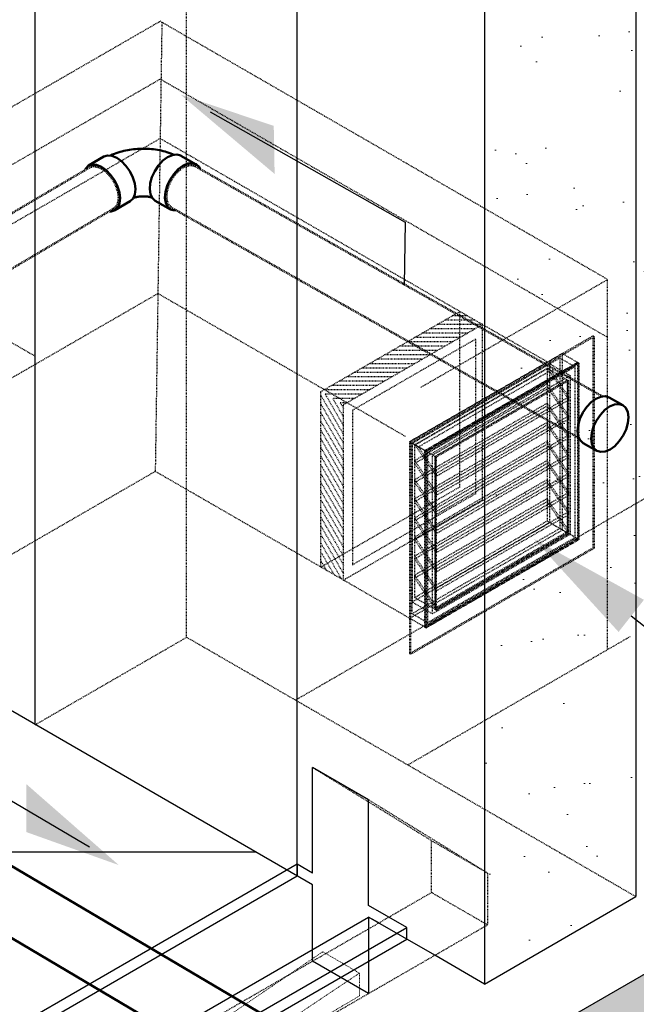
# Model space of a CAD drawing. Header units: inches. Extents: x -17970 to 20481, y 167 to 1796.
# Tile 31 of 35: x 1523 to 1608, y 884 to 1021. Entities that reach past the tile are written whole.
import ezdxf
from ezdxf import colors
from ezdxf.entities.mleader import LeaderData, LeaderLine
from ezdxf.math import Vec2, Vec3

# ---------------------------------------------------------------- set-up
doc = ezdxf.new("R2010")
doc.units = ezdxf.units.IN
doc.header["$LTSCALE"] = 0.4
doc.header["$MEASUREMENT"] = 0
for name, pattern in [('Dash - 1_16_', [0.1875, 0.125, -0.0625]), ('Dot 1_32_', [0.03125, 0, -0.03125]), ('HIDDEN2', [0.1875, 0.125, -0.0625])]:
    doc.linetypes.add(name, pattern=pattern)
for name, color, linetype in [('G-ANNO-TTLB', 7, 'Continuous'), ('P-PIPE', 3, 'Continuous'), ('S-ANNO-DIMS', 1, 'Continuous')]:
    doc.layers.add(name, color=color, linetype=linetype)
doc.layers.add('M-DETL-LIGHT', color=1, linetype='Continuous', lineweight=0)
doc.layers.add('M-SECT-PATT', color=9, linetype='Continuous', lineweight=18, true_color=0x808080)
doc.styles.add('Annotative', font='romans.shx', dxfattribs={"width": 0.8, "height": 0.125})

# ---------------------------------------------------------------- blocks, each defined once
blk = doc.blocks.new('Bend - PVC - Sch 40 - DWV_USACE - Standard-1140917-DRAINAGE ISOMETRIC')
at = {"layer": 'P-PIPE', "color": 90, "lineweight": 50}
for p, q in [((767.95, 334.01), (765.83, 332.81)), ((780.75, 332.65), (778.63, 333.9)), ((769.38, 326.54), (771.5, 327.74)), ((774.96, 327.68), (777.09, 326.43))]:
    blk.add_line(p, q, dxfattribs=at)
for points in [[(768.87, 334.15, 0), (769.09, 334.24, 0), (769.35, 334.34, 0), (769.6, 334.43, 0), (769.87, 334.51, 0), (770.13, 334.59, 0), (770.39, 334.66, 0), (770.66, 334.72, 0), (770.93, 334.78, 0), (771.2, 334.83, 0), (771.47, 334.87, 0), (771.75, 334.91, 0), (772.02, 334.94, 0), (772.3, 334.96, 0), (772.57, 334.98, 0), (772.85, 334.99, 0), (773.12, 334.99, 0), (773.4, 334.99, 0), (773.68, 334.98, 0), (773.95, 334.96, 0), (774.23, 334.94, 0), (774.5, 334.91, 0), (774.78, 334.88, 0), (775.05, 334.84, 0), (775.32, 334.79, 0), (775.59, 334.74, 0), (775.86, 334.68, 0), (776.13, 334.61, 0), (776.39, 334.54, 0), (776.65, 334.46, 0), (776.91, 334.37, 0), (777.17, 334.27, 0), (777.42, 334.17, 0), (777.68, 334.06, 0), (777.73, 334.04, 0)], [(767.95, 334.01, 0), (767.96, 334.02, 0), (768.5, 334.17, 0), (769.12, 334.11, 0), (769.78, 333.82, 0), (770.44, 333.33, 0), (771.04, 332.67, 0), (771.56, 331.89, 0), (771.96, 331.05, 0), (772.2, 330.19, 0), (772.27, 329.37, 0)], [(774.25, 329.35, 0), (774.35, 330.16, 0), (774.61, 331.01, 0), (775.03, 331.85, 0), (775.57, 332.62, 0), (776.19, 333.26, 0), (776.85, 333.73, 0), (777.51, 334.01, 0), (778.12, 334.06, 0), (778.63, 333.89, 0)], [(770.15, 328.17, 0), (770.08, 328.99, 0), (769.84, 329.85, 0), (769.44, 330.69, 0), (768.92, 331.47, 0), (768.31, 332.13, 0), (767.66, 332.62, 0), (766.99, 332.91, 0), (766.37, 332.98, 0), (765.84, 332.82, 0), (765.42, 332.45, 0), (765.27, 332.14, 0)], [(781.2, 332.14, 0), (781.15, 332.26, 0), (780.76, 332.64, 0), (780.24, 332.81, 0), (779.63, 332.76, 0), (778.97, 332.48, 0), (778.31, 332.01, 0), (777.69, 331.37, 0), (777.15, 330.6, 0), (776.74, 329.76, 0), (776.47, 328.91, 0), (776.37, 328.1, 0)], [(769, 326.43, 0), (769.37, 326.53, 0), (769.78, 326.9, 0), (770.05, 327.46, 0), (770.15, 328.17, 0)], [(772.27, 329.37, 0), (772.17, 328.66, 0), (771.9, 328.1, 0), (771.49, 327.73, 0)], [(771.96, 328.22, 0), (772, 328.23, 0), (772.1, 328.26, 0), (772.2, 328.28, 0), (772.31, 328.3, 0), (772.42, 328.31, 0), (772.54, 328.33, 0), (772.66, 328.34, 0), (772.78, 328.35, 0), (772.9, 328.36, 0), (773.02, 328.36, 0), (773.14, 328.37, 0), (773.27, 328.37, 0), (773.39, 328.36, 0), (773.51, 328.35, 0), (773.63, 328.34, 0), (773.75, 328.33, 0), (773.87, 328.32, 0), (773.99, 328.3, 0), (774.1, 328.28, 0), (774.21, 328.26, 0), (774.32, 328.23, 0), (774.42, 328.21, 0), (774.48, 328.19, 0)], [(774.96, 327.69, 0), (774.56, 328.07, 0), (774.32, 328.64, 0), (774.25, 329.35, 0)], [(776.37, 328.1, 0), (776.44, 327.39, 0), (776.68, 326.82, 0), (777.08, 326.44, 0), (777.6, 326.27, 0), (777.82, 326.29, 0)]]:
    blk.add_polyline3d(points, dxfattribs=at)
blk.add_arc((768.91, 327.68), 1.25, 260.5733, 274.3147, dxfattribs=at)
blk = doc.blocks.new('base isometric')
at = {"layer": 'M-SECT-PATT', "ltscale": 12}
h = blk.add_hatch(dxfattribs=at)
h.set_pattern_fill('AR-SAND', color=256, scale=8)
h.paths.add_polyline_path([(1608.28, 899.37), (1587.28, 887.24), (1587.28, 1086.58), (1587.86, 1086.88), (1587.86, 1088.24), (1599.61, 1095.02), (1601.96, 1095.02), (1603.81, 1096.09), (1603.81, 1097.45), (1614, 1103.33), (1615.18, 1102.65), (1617.72, 1104.12), (1617.72, 1186.3), (1783.3, 1079.7), (1807.3, 1093.56), (1807.3, 1050.84), (1608.28, 935.93)])
h = blk.add_hatch(dxfattribs=at)
h.set_pattern_fill('AR-SAND', color=256, scale=8)
h.paths.add_polyline_path([(1848.87, 984.33), (1848.87, 1026.84), (1200.87, 652.71), (1200.87, 610.21)])
at = {"layer": 'S-ANNO-DIMS', "lineweight": -3}
h = blk.add_hatch(color=256, dxfattribs=at)
h.dxf.hatch_style = 1
h.paths.add_polyline_path([(1545.1, 1010.72), (1558.15, 999.7), (1558.03, 1006.37)])
h = blk.add_hatch(color=256, dxfattribs=at)
h.dxf.hatch_style = 1
h.paths.add_polyline_path([(1536.52, 903.75), (1523.67, 915.01), (1523.67, 908.34)])
at = {"layer": 'M-DETL-LIGHT', "linetype": 'HIDDEN2', "lineweight": -3}
for p, q in [((1602.34, 977.22), (1576.88, 962.52)), ((1577.06, 962.42), (1602.51, 977.11)), ((1602.34, 947.82), (1602.34, 977.22)), ((1602.51, 977.11), (1602.34, 977.22)), ((1602.51, 977.11), (1602.51, 947.72)), ((1598.09, 974.77), (1576.88, 962.52)), ((1598.09, 950.27), (1598.09, 974.77)), ((1598.09, 974.77), (1600.22, 973.54)), ((1577.23, 962.31), (1597.74, 974.15)), ((1596.33, 973.34), (1577.23, 962.31)), ((1579, 961.29), (1600.22, 973.54)), ((1600.22, 973.54), (1579, 961.29)), ((1579, 961.29), (1600.22, 973.54)), ((1579.18, 961.19), (1600.39, 973.44)), ((1600.39, 973.44), (1579.18, 961.19)), ((1596.33, 951.29), (1596.33, 973.34)), ((1596.33, 973.34), (1599.16, 971.7)), ((1597.74, 974.15), (1597.74, 950.48)), ((1597.74, 974.15), (1599.86, 972.93)), ((1600.22, 949.05), (1600.22, 973.54)), ((1600.22, 973.54), (1600.22, 949.05)), ((1600.22, 949.05), (1600.22, 973.54)), ((1600.39, 973.44), (1600.22, 973.54)), ((1600.22, 973.54), (1600.22, 949.05)), ((1600.39, 973.44), (1600.22, 973.54)), ((1600.39, 973.44), (1600.39, 948.94)), ((1600.39, 948.94), (1600.39, 973.44)), ((1577.59, 962.11), (1595.97, 972.73)), ((1596.04, 972.69), (1577.65, 962.07)), ((1578.1, 961.81), (1596.49, 972.43)), ((1599.86, 972.93), (1579.36, 961.09)), ((1595.97, 972.73), (1595.97, 951.5)), ((1595.97, 972.73), (1598.8, 971.09)), ((1596.49, 972.43), (1596.04, 972.69)), ((1596.04, 972.69), (1598.98, 968.34)), ((1598.98, 968.74), (1596.49, 972.43)), ((1599.86, 949.25), (1599.86, 972.93)), ((1580.06, 960.68), (1599.16, 971.7)), ((1598.8, 971.09), (1580.42, 960.48)), ((1580.42, 960.48), (1598.8, 971.09)), ((1598.98, 970.99), (1580.59, 960.38)), ((1598.8, 949.86), (1598.8, 971.09)), ((1598.8, 971.09), (1598.8, 949.86)), ((1598.98, 970.99), (1598.8, 971.09)), ((1598.98, 949.76), (1598.98, 970.99)), ((1599.16, 971.7), (1599.16, 949.66)), ((1577.59, 959.92), (1595.97, 970.54)), ((1595.97, 970.13), (1577.59, 959.51)), ((1595.97, 970.54), (1595.97, 970.13)), ((1598.98, 966.09), (1595.97, 970.54)), ((1595.97, 970.13), (1598.98, 965.68)), ((1577.59, 957.27), (1595.97, 967.88)), ((1598.98, 968.74), (1580.59, 958.13)), ((1598.98, 968.34), (1580.59, 957.72)), ((1595.97, 967.88), (1595.97, 967.48)), ((1598.98, 963.44), (1595.97, 967.88)), ((1598.98, 968.34), (1598.98, 968.74)), ((1595.97, 967.48), (1577.59, 956.86)), ((1595.97, 967.48), (1598.98, 963.03)), ((1577.59, 954.62), (1595.97, 965.23)), ((1598.98, 966.09), (1580.59, 955.48)), ((1598.98, 965.68), (1580.59, 955.07)), ((1595.97, 965.23), (1595.97, 964.82)), ((1598.98, 960.78), (1595.97, 965.23)), ((1598.98, 965.68), (1598.98, 966.09)), ((1595.97, 964.82), (1577.59, 954.21)), ((1595.97, 964.82), (1598.98, 960.38)), ((1576.88, 962.52), (1576.88, 938.02)), ((1579, 961.29), (1576.88, 962.52)), ((1576.88, 962.52), (1576.88, 933.12)), ((1576.88, 962.52), (1577.06, 962.42)), ((1577.06, 933.02), (1577.06, 962.42)), ((1577.59, 951.96), (1595.97, 962.58)), ((1598.98, 963.44), (1580.59, 952.82)), ((1598.98, 963.03), (1580.59, 952.41)), ((1595.97, 962.58), (1595.97, 962.17)), ((1598.98, 958.13), (1595.97, 962.58)), ((1598.98, 963.03), (1598.98, 963.44)), ((1577.23, 938.64), (1577.23, 962.31)), ((1579.36, 961.09), (1577.23, 962.31)), ((1577.23, 962.31), (1577.23, 940.27)), ((1580.06, 960.68), (1577.23, 962.31)), ((1595.97, 962.17), (1577.59, 951.55)), ((1577.59, 940.88), (1577.59, 962.11)), ((1580.42, 960.48), (1577.59, 962.11)), ((1580.59, 957.72), (1577.65, 962.07)), ((1577.65, 962.07), (1578.1, 961.81)), ((1578.1, 961.81), (1580.59, 958.13)), ((1579, 936.8), (1579, 961.29)), ((1579, 961.29), (1579, 936.8)), ((1579.18, 961.19), (1579, 961.29)), ((1579, 936.8), (1579, 961.29)), ((1579, 961.29), (1579.18, 961.19)), ((1579.18, 936.7), (1579.18, 961.19)), ((1579.18, 961.19), (1579.18, 936.7)), ((1579.36, 961.09), (1579.36, 937.41)), ((1595.97, 962.17), (1598.98, 957.72)), ((1577.59, 959.92), (1580.59, 955.48)), ((1577.59, 959.51), (1577.59, 959.92)), ((1577.59, 949.31), (1595.97, 959.92)), ((1580.06, 938.64), (1580.06, 960.68)), ((1580.42, 960.48), (1580.42, 939.25)), ((1580.42, 939.25), (1580.42, 960.48)), ((1580.42, 960.48), (1580.59, 960.38)), ((1598.98, 960.78), (1580.59, 950.17)), ((1598.98, 960.38), (1580.59, 949.76)), ((1580.59, 960.38), (1580.59, 939.15)), ((1595.97, 959.92), (1595.97, 959.51)), ((1598.98, 955.48), (1595.97, 959.92)), ((1598.98, 960.38), (1598.98, 960.78)), ((1580.59, 955.07), (1577.59, 959.51)), ((1595.97, 959.51), (1577.59, 948.9)), ((1595.97, 959.51), (1598.98, 955.07)), ((1577.59, 957.27), (1580.59, 952.82)), ((1577.59, 956.86), (1577.59, 957.27)), ((1577.59, 946.65), (1595.97, 957.27)), ((1580.59, 958.13), (1580.59, 957.72)), ((1598.98, 958.13), (1580.59, 947.52)), ((1598.98, 957.72), (1580.59, 947.11)), ((1595.97, 957.27), (1595.97, 956.86)), ((1598.98, 952.82), (1595.97, 957.27)), ((1598.98, 957.72), (1598.98, 958.13)), ((1580.59, 952.41), (1577.59, 956.86)), ((1595.97, 956.86), (1577.59, 946.25)), ((1595.97, 956.86), (1598.98, 952.41)), ((1577.59, 954.62), (1580.59, 950.17)), ((1577.59, 954.21), (1577.59, 954.62)), ((1595.97, 954.62), (1577.59, 944)), ((1580.59, 949.76), (1577.59, 954.21)), ((1595.97, 954.21), (1577.59, 943.59)), ((1580.59, 955.48), (1580.59, 955.07)), ((1598.98, 955.48), (1580.59, 944.86)), ((1598.98, 955.07), (1580.59, 944.45)), ((1598.98, 950.17), (1595.97, 954.62)), ((1595.97, 954.62), (1595.97, 954.21)), ((1595.97, 954.21), (1598.98, 949.76)), ((1598.98, 955.07), (1598.98, 955.48)), ((1580.59, 952.82), (1580.59, 952.41)), ((1598.98, 952.82), (1580.59, 942.21)), ((1598.98, 952.41), (1598.98, 952.82)), ((1577.59, 951.96), (1580.59, 947.52)), ((1577.59, 951.55), (1577.59, 951.96)), ((1580.59, 947.11), (1577.59, 951.55)), ((1595.97, 951.5), (1577.59, 940.88)), ((1598.98, 952.41), (1580.59, 941.8)), ((1598.8, 949.86), (1595.97, 951.5)), ((1576.88, 938.02), (1598.09, 950.27)), ((1577.23, 940.27), (1596.33, 951.29)), ((1597.74, 950.48), (1577.23, 938.64)), ((1580.59, 950.17), (1580.59, 949.76)), ((1580.59, 939.55), (1598.98, 950.17)), ((1599.16, 949.66), (1596.33, 951.29)), ((1599.86, 949.25), (1597.74, 950.48)), ((1600.22, 949.05), (1598.09, 950.27)), ((1598.98, 949.76), (1598.98, 950.17)), ((1577.59, 949.31), (1580.59, 944.86)), ((1577.59, 948.9), (1577.59, 949.31)), ((1580.59, 944.45), (1577.59, 948.9)), ((1600.22, 949.05), (1579, 936.8)), ((1579, 936.8), (1600.22, 949.05)), ((1600.22, 949.05), (1579, 936.8)), ((1600.39, 948.94), (1579.18, 936.7)), ((1579.18, 936.7), (1600.39, 948.94)), ((1579.36, 937.41), (1599.86, 949.25)), ((1599.16, 949.66), (1580.06, 938.64)), ((1580.42, 939.25), (1598.8, 949.86)), ((1598.8, 949.86), (1580.42, 939.25)), ((1598.98, 949.76), (1580.59, 939.15)), ((1580.59, 939.15), (1598.98, 949.76)), ((1598.98, 949.76), (1598.8, 949.86)), ((1600.39, 948.94), (1600.22, 949.05)), ((1600.39, 948.94), (1600.22, 949.05)), ((1576.88, 933.12), (1602.34, 947.82)), ((1602.51, 947.72), (1577.06, 933.02)), ((1580.59, 947.52), (1580.59, 947.11)), ((1602.51, 947.72), (1602.34, 947.82)), ((1577.59, 946.65), (1580.59, 942.21)), ((1577.59, 946.25), (1577.59, 946.65)), ((1580.59, 941.8), (1577.59, 946.25)), ((1580.59, 944.86), (1580.59, 944.45)), ((1577.59, 943.59), (1577.59, 944)), ((1577.59, 944), (1580.59, 939.55)), ((1580.59, 939.15), (1577.59, 943.59)), ((1580.59, 942.21), (1580.59, 941.8)), ((1580.42, 939.25), (1577.59, 940.88)), ((1580.06, 938.64), (1577.23, 940.27)), ((1580.59, 939.15), (1580.42, 939.25)), ((1580.59, 939.55), (1580.59, 939.15)), ((1579, 936.8), (1576.88, 938.02)), ((1579.36, 937.41), (1577.23, 938.64)), ((1579, 936.8), (1579.18, 936.7)), ((1579.18, 936.7), (1579, 936.8)), ((1577.06, 933.02), (1576.88, 933.12))]:
    blk.add_line(p, q, dxfattribs=at)
at = {"layer": 'M-DETL-LIGHT', "linetype": 'HIDDEN2'}
for p, q in [((1550.97, 882.3), (1564.83, 891.72)), ((1569.92, 888.75), (1564.83, 891.72)), ((1556, 879.43), (1569.92, 888.75)), ((1569.92, 885.58), (1569.92, 888.75)), ((1556, 877.38), (1569.92, 885.58))]:
    blk.add_line(p, q, dxfattribs=at)
at = {"layer": 'M-SECT-PATT', "linetype": 'HIDDEN2', "lineweight": -3}
for p, q in [((1545.93, 935.37), (1545.93, 1258.04)), ((1561.03, 926.65), (1791.71, 1059.84)), ((1493.3, 992.64), (1542.26, 1020.9)), ((1542.5, 1020.76), (1541.58, 958.41)), ((1604.37, 985.05), (1542.26, 1020.9)), ((1493.3, 984.6), (1542.26, 1012.87)), ((1604.37, 977.01), (1542.26, 1012.87)), ((1542.26, 1004.62), (1500.44, 980.48)), ((1596.04, 973.58), (1542.26, 1004.62)), ((1524.93, 974.38), (1493.3, 992.64)), ((1578.42, 970.07), (1604.37, 985.05)), ((1604.37, 933.67), (1604.37, 985.05)), ((1518.93, 969.81), (1541.94, 983.1)), ((1576.3, 963.26), (1541.94, 983.1)), ((1564.57, 969.48), (1583.86, 980.61)), ((1583.86, 956.15), (1583.86, 980.61)), ((1567.71, 967.67), (1586.99, 978.8)), ((1586.99, 978.8), (1580.72, 978.8)), ((1585.95, 979.4), (1581.77, 979.4)), ((1584.9, 980), (1582.81, 980)), ((1586.99, 954.34), (1586.99, 978.8)), ((1584.9, 977.59), (1578.63, 977.59)), ((1585.95, 978.19), (1579.67, 978.19)), ((1569.01, 966.94), (1586.08, 976.8)), ((1582.81, 976.38), (1576.53, 976.38)), ((1583.85, 976.98), (1577.58, 976.98)), ((1586.08, 955.23), (1586.08, 976.8)), ((1580.72, 975.17), (1574.44, 975.17)), ((1581.76, 975.78), (1575.49, 975.78)), ((1577.58, 973.36), (1571.3, 973.36)), ((1578.62, 973.97), (1572.35, 973.97)), ((1579.67, 974.57), (1573.4, 974.57)), ((1575.49, 972.15), (1569.21, 972.15)), ((1576.53, 972.76), (1570.26, 972.76)), ((1573.39, 970.95), (1567.12, 970.95)), ((1574.44, 971.55), (1568.17, 971.55)), ((1564.57, 945.13), (1564.57, 969.48)), ((1571.3, 969.74), (1565.03, 969.74)), ((1572.35, 970.34), (1566.07, 970.34)), ((1564.57, 968.95), (1567.71, 963.52)), ((1570.25, 969.13), (1565.17, 969.13)), ((1565.17, 969.13), (1567.71, 964.73)), ((1569.21, 968.53), (1566.22, 968.53)), ((1566.22, 968.53), (1567.71, 965.94)), ((1568.16, 967.93), (1567.26, 967.93)), ((1567.26, 967.93), (1567.71, 967.15)), ((1564.57, 967.75), (1567.71, 962.31)), ((1564.57, 966.54), (1567.71, 961.11)), ((1567.71, 943.32), (1567.71, 967.67)), ((1569.01, 945.37), (1569.01, 966.94)), ((1564.57, 965.33), (1567.71, 959.9)), ((1564.57, 964.12), (1567.71, 958.69)), ((1564.57, 962.91), (1567.71, 957.48)), ((1564.57, 961.71), (1567.71, 956.27)), ((1564.57, 960.5), (1567.71, 955.07)), ((1518.95, 945.34), (1541.58, 958.41)), ((1576.88, 938.02), (1541.58, 958.41)), ((1564.57, 959.29), (1567.71, 953.86)), ((1564.57, 958.08), (1567.71, 952.65)), ((1564.57, 956.87), (1567.71, 951.44)), ((1564.57, 945.13), (1583.86, 956.26)), ((1564.57, 955.67), (1567.71, 950.23)), ((1564.57, 954.46), (1567.71, 949.03)), ((1567.71, 943.32), (1586.99, 954.45)), ((1569.01, 945.48), (1586.08, 955.34)), ((1564.57, 953.25), (1567.71, 947.82)), ((1564.57, 952.04), (1567.71, 946.61)), ((1564.57, 950.83), (1567.71, 945.4)), ((1564.57, 949.63), (1567.71, 944.19)), ((1564.57, 948.42), (1567.42, 943.48)), ((1564.57, 947.21), (1566.38, 944.09)), ((1564.57, 946), (1565.33, 944.69)), ((1524.93, 923.24), (1545.93, 935.37)), ((1608.28, 899.37), (1545.93, 935.37)), ((1576.62, 917.65), (1607.48, 935.47)), ((1579.93, 907.13), (1563.43, 917.29)), ((1587.7, 902.64), (1571.2, 912.8)), ((1579.93, 899.93), (1579.93, 907.13)), ((1587.7, 902.64), (1579.93, 907.13)), ((1587.71, 902.65), (1587.71, 895.44)), ((1579.93, 899.93), (1199.65, 680.38)), ((1587.71, 895.44), (1579.93, 899.93)), ((1587.71, 895.44), (1207.43, 675.88))]:
    blk.add_line(p, q, dxfattribs=at)
at = {"layer": 'M-SECT-PATT', "lineweight": -3}
for p, q in [((1608.28, 1099.67), (1608.28, 899.37)), ((1587.28, 1086.36), (1587.28, 887.24)), ((1561.3, 902.24), (1561.3, 1071.32)), ((1524.93, 923.24), (1524.93, 1050.54)), ((1200.87, 652.71), (1848.87, 1026.84)), ((1563.43, 901.02), (1413.51, 987.57)), ((1563.43, 902.64), (1563.43, 917.29)), ((1571.2, 912.8), (1563.43, 917.29)), ((1571.2, 898.15), (1571.2, 912.8)), ((1555.62, 905.53), (1404.99, 905.53)), ((1561.3, 903.87), (1197.54, 693.85)), ((1561.3, 903.87), (1561.3, 902.24)), ((1561.3, 903.87), (1561.3, 902.24)), ((1563.43, 902.64), (1561.3, 903.87)), ((1197.54, 692.23), (1561.3, 902.24)), ((1563.42, 890.4), (1563.42, 901.01)), ((1576.51, 895.09), (1571.2, 898.16)), ((1587.28, 887.24), (1608.28, 899.37)), ((1207.45, 686.51), (1571.2, 896.52)), ((1572.62, 895.71), (1571.2, 896.53)), ((1571.2, 896.53), (1571.2, 885.91)), ((1580.4, 891.22), (1571.2, 896.53)), ((1212.74, 685.08), (1576.51, 895.1)), ((1576.51, 893.47), (1576.51, 895.1)), ((1212.75, 683.45), (1576.51, 893.47)), ((1571.2, 885.91), (1563.42, 890.39)), ((1587.28, 887.24), (1580.4, 891.22)), ((1587.28, 887.24), (1580.4, 891.22))]:
    blk.add_line(p, q, dxfattribs=at)
at = {"layer": 'P-PIPE', "color": 90, "linetype": 'Dash - 1_16_', "lineweight": 50}
for p, q in [((1547.11, 1000.78), (1603.68, 968.8)), ((1492.84, 977.25), (1532.48, 1000.61)), ((1535.85, 994.91), (1496.16, 971.52)), ((1600.42, 963.03), (1543.85, 995.01))]:
    blk.add_line(p, q, dxfattribs=at)
at = {"layer": 'P-PIPE', "color": 90, "lineweight": 50}
for p, q in [((1604.58, 968.67), (1606.48, 967.6)), ((1600.98, 962.33), (1602.87, 961.26)), ((1464.01, 937.66), (1663.46, 819.85)), ((1659.08, 812.42), (1459.65, 930.22))]:
    blk.add_line(p, q, dxfattribs=at)
at = {"layer": 'P-PIPE', "color": 90, "linetype": 'Dot 1_32_', "lineweight": 50}
for points in [[(1534.14, 1000.45, 0), (1533.53, 1000.71, 0), (1532.97, 1000.77, 0), (1532.49, 1000.62, 0)], [(1545.45, 1000.62, 0), (1544.85, 1000.17, 0), (1544.28, 999.58, 0), (1543.8, 998.86, 0), (1543.44, 998.09, 0), (1543.21, 997.29, 0), (1543.13, 996.54, 0)], [(1547.12, 1000.78, 0), (1546.63, 1000.93, 0), (1546.06, 1000.87, 0), (1545.45, 1000.62, 0)], [(1536.51, 996.41, 0), (1536.42, 997.15, 0), (1536.18, 997.93, 0), (1535.8, 998.71, 0), (1535.31, 999.41, 0), (1534.75, 1000.01, 0), (1534.14, 1000.45, 0)], [(1543.13, 996.54, 0), (1543.22, 995.89, 0), (1543.46, 995.37, 0), (1543.84, 995.02, 0)], [(1535.84, 994.9, 0), (1536.2, 995.24, 0), (1536.43, 995.76, 0), (1536.51, 996.41, 0)]]:
    blk.add_polyline3d(points, dxfattribs=at)
at = {"layer": 'P-PIPE', "color": 90, "lineweight": 50}
for points in [[(1600.2, 964.01, 0), (1600.28, 964.84, 0), (1600.53, 965.71, 0), (1600.94, 966.56, 0), (1601.47, 967.35, 0), (1602.09, 968, 0), (1602.75, 968.49, 0)], [(1602.75, 968.49, 0), (1603.42, 968.77, 0), (1604.04, 968.83, 0), (1604.58, 968.67, 0)], [(1602.1, 962.94, 0), (1602.18, 963.77, 0), (1602.43, 964.64, 0), (1602.83, 965.49, 0), (1603.36, 966.28, 0), (1603.98, 966.93, 0), (1604.65, 967.42, 0)], [(1604.65, 967.42, 0), (1605.32, 967.7, 0), (1605.94, 967.76, 0), (1606.48, 967.6, 0), (1606.89, 967.21, 0), (1607.16, 966.64, 0), (1607.25, 965.92, 0)], [(1607.25, 965.92, 0), (1607.17, 965.09, 0), (1606.92, 964.22, 0), (1606.52, 963.37, 0), (1605.99, 962.58, 0), (1605.37, 961.93, 0), (1604.7, 961.44, 0)], [(1600.98, 962.33, 0), (1600.56, 962.72, 0), (1600.3, 963.29, 0), (1600.2, 964.01, 0)], [(1604.7, 961.44, 0), (1604.03, 961.16, 0), (1603.41, 961.1, 0), (1602.87, 961.26, 0), (1602.46, 961.65, 0), (1602.19, 962.22, 0), (1602.1, 962.94, 0)]]:
    blk.add_polyline3d(points, dxfattribs=at)
at = {"layer": 'S-ANNO-DIMS', "lineweight": -3}
for points in [[(1549.21, 1008.33), (1576.29, 993.02), (1576.13, 984.25)], [(1532.45, 906.22), (1505.65, 922.02), (1505.65, 913.06)]]:
    blk.add_lwpolyline(points, dxfattribs=at)
at = {"layer": 'P-PIPE', "color": 90, "lineweight": 50, "xscale": -1}
blk.add_blockref('Bend - PVC - Sch 40 - DWV_USACE - Standard-1140917-DRAINAGE ISOMETRIC', (2313.08, 668.22), dxfattribs=at)
at = {"layer": 'S-ANNO-DIMS', "lineweight": -3}
ml = blk.add_multileader_mtext('Standard', dxfattribs=at)
ml.set_content('AIR INTAKE LOUVER REF:\\PS-705', color=2, style='Annotative')
ml.set_leader_properties()
ml.build(insert=Vec2(0, 0))
ml.multileader.update_dxf_attribs({"text_right_attachment_type": 3, "dogleg_length": 0.36, "arrow_head_size": 17.28, "scale": 96})
ctx = ml.context
ctx.base_point, ctx.scale, ctx.char_height, ctx.arrow_head_size, ctx.landing_gap_size, ctx.plane_origin = Vec3(1751.37, 838.39), 96, 12, 17.28, 8.64, Vec3(1647.5, 813.92)
ctx.right_attachment = 3
notes = []
notes.append((ctx, [(0, (1, 1, 0), (1734.11, 838.39), (1, 0), 17.25, [(0, [(1594.09, 949.06)], 0, [])])]))
ctx.mtext.insert, ctx.mtext.width, ctx.mtext.defined_height, ctx.mtext.flow_direction = Vec3(1760.01, 844.39), 117.2519, 35.19, 5
for ctx, leaders in notes:
    for number, flags, end, landing, length, lines in leaders:
        leader = LeaderData()
        leader.index, (leader.has_last_leader_line, leader.has_dogleg_vector, leader.attachment_direction) = number, flags
        leader.last_leader_point, leader.dogleg_vector, leader.dogleg_length = Vec3(end), Vec3(landing), length
        for number, points, colour, breaks in lines:
            line = LeaderLine()
            line.index, line.vertices, line.color, line.breaks = number, Vec3.list(points), colors.encode_raw_color(colour), breaks
            leader.lines.append(line)
        ctx.leaders.append(leader)

msp = doc.modelspace()

# ---------------------------------------------------------------- block references
at = {"layer": 'G-ANNO-TTLB', "color": 4}
msp.add_blockref('base isometric', (0, 0), dxfattribs=at)

doc.saveas('drawing.dxf')
